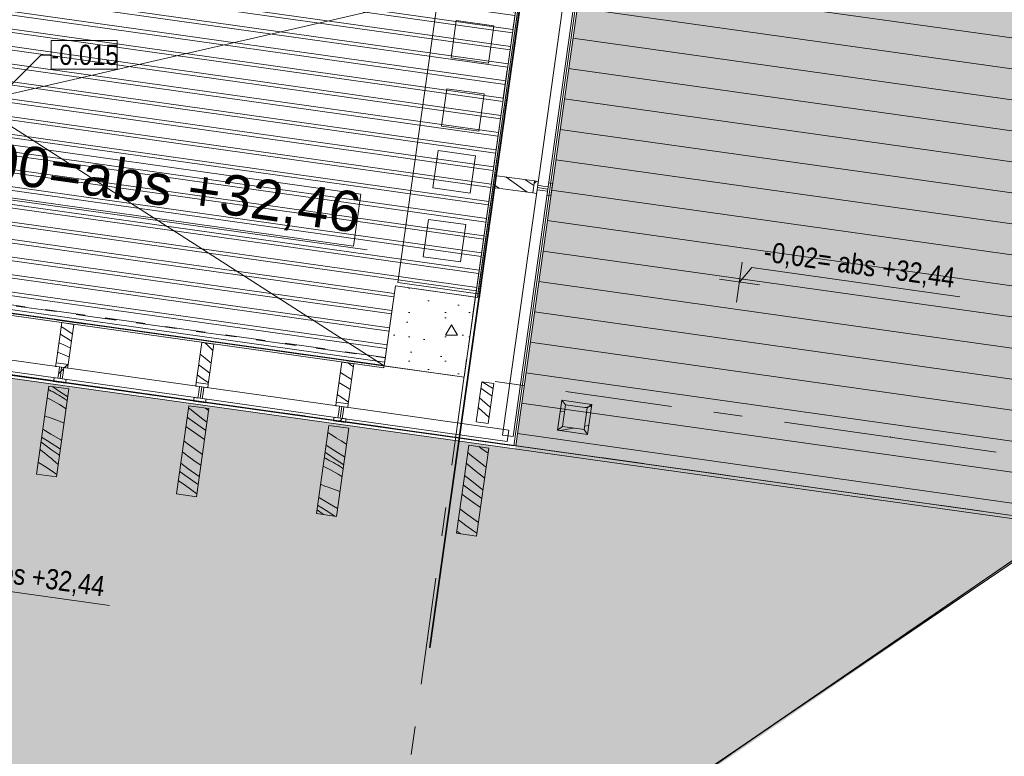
# Model space of a CAD drawing. Header units: millimetres. Extents: x 74467 to 235410, y -65 to 114857.
# Tile 23 of 256: x 92393 to 97268, y 68064 to 71710. Entities that reach past the tile are written whole.
import ezdxf
from ezdxf.enums import TextEntityAlignment as Align

# ---------------------------------------------------------------- set-up
doc = ezdxf.new("R2010")
doc.units = ezdxf.units.MM
doc.header["$MEASUREMENT"] = 0
for name, pattern in [('Katkend', [423.333333, 211.666667, -211.666667]), ('Katkend topelt', [1093.611073, 529.166651, -211.666656, 141.111112, -211.666656]), ('Katkend varjatud', [300, 200, -100]), ('Wipeout_Contour', [1000, 0, -1000])]:
    doc.linetypes.add(name, pattern=pattern)
for name, color, linetype in [('00 2D joon.AR', 7, 'Continuous'), ('00 2D välitrepistik plaanidele.AR', 7, 'Continuous'), ('00 Kunstikonkursi LÜ jaoks asendi 2D', 7, 'Continuous'), ('00 Mõõdud kõrgusmärk.AR', 7, 'Continuous'), ('00 Teljed.AR', 7, 'Continuous'), ('1233 Postid.AR', 7, 'Continuous'), ('1235 Vahelaed.AR', 7, 'Continuous'), ('1245 Klaasfassaadid.AR', 7, 'Continuous'), ('1247 Lamellid.AR', 7, 'Continuous'), ('1253 Terrassipostid.AR', 7, 'Continuous'), ('1253 Välisterrassid.AR', 7, 'Continuous'), ('1326 Seinapinnad.SA', 7, 'Continuous'), ('1331 Sisseehitatud sisustus.SA', 7, 'Continuous'), ('1340 Kaldejooned.AR', 7, 'Continuous'), ('1343 Porirestid siseruumides.SA', 7, 'Continuous'), ('9350 Netopind.AR', 7, 'Continuous'), ('Aken', 7, 'Continuous')]:
    doc.layers.add(name, color=color, linetype=linetype)
doc.styles.add('GENERATED_STYLE_3', font='txt')
doc.styles.add('GENERATED_STYLE_4', font='txt', dxfattribs={"width": 0.84})
doc.dimstyles.new('GENERATED_STYLE__6', dxfattribs={"dimtxt": 0.18, "dimasz": 91.2, "dimexe": 0.18, "dimexo": 0.0625, "dimgap": 0, "dimtad": 0, "dimtih": 1, "dimtoh": 1, "dimdec": 4, "dimzin": 0, "dimdsep": 46, "dimcen": 0.09, "dimadec": 0, "dimazin": 0, "dimtfac": 1, "dimtdec": 4, "dimtmove": 0, "dimatfit": 3, "dimldrblk": 'ARROWHEAD_12', "dimfxl": 0, "dimtolj": 1, "dimtzin": 0, "dimarcsym": 0})
pattern_1 = [(10, (0, 0), (-15.628336, 88.632695), [])]
pattern_2 = [(45, (0, 0), (-176.7767, 176.7767), []), (45, (-35.36, 35.36), (-176.7767, 176.7767), []), (45, (-70.7, 70.7), (-176.7767, 176.7767), [])]

# ---------------------------------------------------------------- blocks, each defined once
blk = doc.blocks.new('Slab_2_1', base_point=(97924.2, 91486.6))
at = {"layer": '1253 Välisterrassid.AR', "linetype": 'Continuous', "lineweight": 13, "true_color": 0xcdcecd}
h = blk.add_hatch(dxfattribs=at)
h.set_pattern_fill('Põrandalaud_0001', color=254, style=0, pattern_type=2)
h.set_pattern_definition([(352, (109408.39, 80356.21), (21.1543, 150.5207), [])])
h.paths.add_polyline_path([(97924.2, 91486.6), (94848.5, 69601.6), (97576.7, 69218.2), (100269, 88374.9), (121846.9, 85342.4), (119898.5, 71478.6), (121636.4, 71234.4), (123968.3, 87826.3)])
at = {"layer": '1253 Välisterrassid.AR', "color": 7, "linetype": 'Continuous', "lineweight": 13, "flags": 128}
blk.add_lwpolyline([(97924.2, 91486.6), (123968.3, 87826.3), (121636.4, 71234.4), (119898.5, 71478.6), (121846.9, 85342.4), (100269, 88374.9), (97576.7, 69218.2), (94848.5, 69601.6)], close=True, dxfattribs=at)
blk = doc.blocks.new('Slab_5_1', base_point=(89651.7, 70634.9))
at = {"color": 254, "linetype": 'Wipeout_Contour', "lineweight": 0, "ltscale": 467945.426764}
blk.add_wipeout([(89651.7, 70634.9), (94593.2, 69940.5), (95019, 72970.7), (90077.6, 73665.2)], dxfattribs=at).dxf.layer = '1235 Vahelaed.AR'
at = {"layer": '1235 Vahelaed.AR', "color": 7, "linetype": 'Continuous', "lineweight": 13, "flags": 128}
blk.add_lwpolyline([(89651.7, 70634.9), (94593.2, 69940.5), (95019, 72970.7), (90077.6, 73665.2)], close=True, dxfattribs=at)
blk = doc.blocks.new('Tuulekoda_RG 101_12_1', base_point=(90006.8, 72421.5))
at = {"layer": '9350 Netopind.AR', "color": 7, "linetype": 'Continuous', "lineweight": 13, "flags": 128}
blk.add_lwpolyline([(89653.3, 70624.7), (94195.7, 69986.3), (94252.7, 70392.2), (94658.7, 70335.2), (94880.8, 71915.1), (89932.4, 72610.6)], close=True, dxfattribs=at)
blk = doc.blocks.new('Slab_250_1', base_point=(89651.7, 70635))
at = {"layer": '1343 Porirestid siseruumides.SA', "linetype": 'Continuous', "lineweight": 13, "true_color": 0xa5a6a4}
h = blk.add_hatch(dxfattribs=at)
h.set_pattern_fill('Double_1_4_0001', color=253, style=0, pattern_type=2)
h.set_pattern_definition([(352, (91821.455, 68942.665), (11.9646, 85.1323), []), (352, (91823.85, 68959.69), (11.9646, 85.1323), [])])
h.paths.add_polyline_path([(89651.7, 70635), (94197.1, 69996.1), (94252.7, 70392.2), (94648.8, 70336.6), (94874, 71938.9), (89932.6, 72633.3)])
at = {"layer": '1343 Porirestid siseruumides.SA', "color": 253, "linetype": 'Continuous', "lineweight": 13, "true_color": 0xa5a6a4, "flags": 128}
blk.add_lwpolyline([(89651.7, 70635), (94197.1, 69996.1), (94252.7, 70392.2), (94648.8, 70336.6), (94874, 71938.9), (89932.6, 72633.3)], close=True, dxfattribs=at)
blk = doc.blocks.new('Slab_294_1', base_point=(94264.8, 70408.8))
at = {"layer": '1331 Sisseehitatud sisustus.SA', "color": 253, "linetype": 'Continuous', "lineweight": 13, "true_color": 0xa5a6a4, "flags": 128}
for points in [[(94264.8, 70408.8), (94661.3, 70353.1), (94877, 71888.4), (94480.6, 71944.1)], [(94739.5, 71679.4), (94713.5, 71494.5), (94528.6, 71520.5), (94554.6, 71705.3)], [(94692.1, 71342.1), (94666.1, 71157.2), (94481.2, 71183.2), (94507.2, 71368.1)], [(94649, 71035.8), (94623, 70850.9), (94438.2, 70876.9), (94464.2, 71061.8)], [(94601.2, 70695.5), (94575.2, 70510.7), (94390.4, 70536.7), (94416.3, 70721.5)]]:
    blk.add_lwpolyline(points, close=True, dxfattribs=at)
blk = doc.blocks.new('Rhombus Window Opening 24')
at = {"layer": 'Aken', "color": 7, "linetype": 'Continuous', "lineweight": 13}
for p, q in [((-3500.5, 3), (3500.5, 3)), ((-3500.5, 0), (3500.5, 0))]:
    blk.add_line(p, q, dxfattribs=at)
at = {"layer": 'Aken', "color": 7, "linetype": 'Continuous', "lineweight": 15}
blk.add_line((-3500.5, 0), (-3500.5, 3), dxfattribs=at)
blk = doc.blocks.new('Wall_536_1', base_point=(94912.5, 72069.2))
at = {"layer": '1326 Seinapinnad.SA', "color": 7, "linetype": 'Continuous', "lineweight": 15}
blk.add_line((94425.4, 68602.9), (94422.4, 68603.3), dxfattribs=at)
at = {"layer": 'Aken', "color": 7, "linetype": 'Continuous', "lineweight": 13, "zscale": 1000, "rotation": 82.00000003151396}
blk.add_blockref('Rhombus Window Opening 24', (94912.6, 72069.4), dxfattribs=at)
blk = doc.blocks.new('Wall_538_1', base_point=(94202.6, 70035.7))
at = {"layer": '1326 Seinapinnad.SA', "color": 7, "linetype": 'Continuous', "lineweight": 15}
blk.add_line((89701.3, 70671.4), (89700.9, 70668.4), dxfattribs=at)
at = {"layer": '1326 Seinapinnad.SA', "color": 7, "linetype": 'Katkend varjatud', "lineweight": 13, "flags": 128}
for points in [[(89700.9, 70668.4), (94202.6, 70035.7)], [(94203.1, 70038.7), (89701.3, 70671.4)], [(94202.6, 70035.7), (94203.1, 70038.7)]]:
    blk.add_lwpolyline(points, dxfattribs=at)
blk = doc.blocks.new('Wall_539_1', base_point=(94890.7, 71913.8))
at = {"layer": '1326 Seinapinnad.SA', "color": 7, "linetype": 'Continuous', "lineweight": 15}
for p, q in [((94887.3, 71911.2), (94890.3, 71910.8)), ((94890.7, 71913.8), (94887.7, 71914.2))]:
    blk.add_line(p, q, dxfattribs=at)
at = {"layer": '1326 Seinapinnad.SA', "color": 7, "linetype": 'Katkend varjatud', "lineweight": 13, "flags": 128}
for points in [[(94887.3, 71911.2), (94665.7, 70334.2)], [(94668.6, 70333.8), (94890.7, 71913.8)], [(94890.7, 71913.8), (94887.7, 71914.2)], [(94665.7, 70334.2), (94668.6, 70333.8)]]:
    blk.add_lwpolyline(points, dxfattribs=at)
blk = doc.blocks.new('Column_58_1', base_point=(94423, 70166.3))
at = {"layer": '1233 Postid.AR', "linetype": 'Continuous', "lineweight": 13, "true_color": 0x8c8d8c}
h = blk.add_hatch(dxfattribs=at)
h.set_pattern_fill('Betoon_0001', color=252, style=0, pattern_type=2)
h.set_pattern_definition([(0, (0, 0), (0, 623.5383), [60, -300]), (0, (180, 311.8), (0, 623.5383), [60, -300]), (60, (0, 0), (-540, 311.769), [60, -300]), (60, (360, 0), (-540, 311.769), [60, -300]), (120, (60, 0), (540, 311.769), [60, -300]), (120, (420, 0), (540, 311.769), [60, -300]), (0, (0, 60), (0, 120), [0, -120, 0, -180]), (45, (60, 60), (-84.85282, 84.85282), [0, -90, 0, -150])])
h.paths.add_polyline_path([(94197.1, 69996.1), (94593.2, 69940.5), (94648.8, 70336.6), (94252.7, 70392.2)])
at = {"layer": '1233 Postid.AR', "color": 7, "linetype": 'Continuous', "lineweight": 15, "flags": 128}
blk.add_lwpolyline([(94197.1, 69996.1), (94593.2, 69940.5), (94648.8, 70336.6), (94252.7, 70392.2)], close=True, dxfattribs=at)
blk = doc.blocks.new('Column_90_1', base_point=(95200.5, 69663.2))
at = {"layer": '1253 Terrassipostid.AR', "linetype": 'Continuous', "lineweight": 13, "true_color": 0x8c8d8c}
h = blk.add_hatch(dxfattribs=at)
h.set_pattern_fill('Puit_0001', color=252, style=0, pattern_type=2)
h.set_pattern_definition(pattern_1)
h.paths.add_polyline_path([(95077.1, 69827), (95056.2, 69678.5), (95079.9, 69696.3), (95095, 69803.3)])
h = blk.add_hatch(dxfattribs=at)
h.set_pattern_fill('Puit_0001', color=252, style=0, pattern_type=2)
h.set_pattern_definition(pattern_1)
h.paths.add_polyline_path([(95225.6, 69806.1), (95077.1, 69827), (95095, 69803.3), (95201.9, 69788.3)])
h = blk.add_hatch(dxfattribs=at)
h.set_pattern_fill('Puit_0001', color=252, style=0, pattern_type=2)
h.set_pattern_definition(pattern_1)
h.paths.add_polyline_path([(95204.7, 69657.6), (95225.6, 69806.1), (95201.9, 69788.3), (95186.9, 69681.3)])
h = blk.add_hatch(dxfattribs=at)
h.set_pattern_fill('Puit_0001', color=252, style=0, pattern_type=2)
h.set_pattern_definition(pattern_1)
h.paths.add_polyline_path([(95056.2, 69678.5), (95204.7, 69657.6), (95186.9, 69681.3), (95079.9, 69696.3)])
at = {"layer": '1253 Terrassipostid.AR', "color": 7, "linetype": 'Continuous', "lineweight": 13, "flags": 128}
for points in [[(95077.1, 69827), (95056.2, 69678.5)], [(95225.6, 69806.1), (95077.1, 69827)], [(95077.1, 69827), (95095, 69803.3)], [(95079.9, 69696.3), (95095, 69803.3)], [(95095, 69803.3), (95201.9, 69788.3)], [(95201.9, 69788.3), (95186.9, 69681.3)], [(95225.6, 69806.1), (95201.9, 69788.3)], [(95204.7, 69657.6), (95225.6, 69806.1)], [(95056.2, 69678.5), (95079.9, 69696.3)], [(95056.2, 69678.5), (95204.7, 69657.6)], [(95186.9, 69681.3), (95079.9, 69696.3)], [(95186.9, 69681.3), (95204.7, 69657.6)]]:
    blk.add_lwpolyline(points, dxfattribs=at)
blk = doc.blocks.new('*X2366')
at = {"layer": '1233 Postid.AR', "color": 7, "linetype": 'Continuous', "lineweight": 13}
for p, q in [((94717.8, 69896.4), (94683.2, 69917.7)), ((94687.8, 69877.5), (94676.4, 69885.7)), ((94721.7, 69853.1), (94687.8, 69877.5)), ((94736.8, 69884.8), (94717.8, 69896.4)), ((94721.5, 69792.5), (94669.7, 69838.2)), ((94731.4, 69846.1), (94721.7, 69853.1)), ((94664.4, 69788.7), (94662.9, 69789.9)), ((94697.6, 69759.3), (94664.4, 69788.7)), ((94716.5, 69740.2), (94697.6, 69759.3)), ((94723.6, 69790.7), (94721.5, 69792.5))]:
    blk.add_line(p, q, dxfattribs=at)
blk = doc.blocks.new('Column_261_1', base_point=(94696.7, 69814.8))
at = {"layer": '1233 Postid.AR', "color": 7, "linetype": 'Continuous', "lineweight": 15, "flags": 128}
blk.add_lwpolyline([(94653.1, 69720), (94712.5, 69711.6), (94740.3, 69909.7), (94680.9, 69918)], close=True, dxfattribs=at)
at = {"layer": '1233 Postid.AR', "color": 7, "lineweight": 15}
blk.add_blockref('*X2366', (0, 0), dxfattribs=at)
blk = doc.blocks.new('Level Dimension_6_1', base_point=(91789.2, 71573.1))
at = {"layer": '00 Mõõdud kõrgusmärk.AR', "color": 5, "linetype": 'Continuous', "lineweight": 13}
for p, q in [((91803.1, 71672.1), (91775.3, 71474.1)), ((91888.2, 71559.2), (91690.2, 71587)), ((91789.2, 71573.1), (91727.3, 70905.2)), ((91727.3, 70905.2), (94113.4, 70569.9))]:
    blk.add_line(p, q, dxfattribs=at)
at = {"layer": '00 Mõõdud kõrgusmärk.AR', "color": 5, "linetype": 'Continuous', "lineweight": 13, "flags": 128}
blk.add_lwpolyline([(91798, 70905.4), (94045.5, 70589.5), (94081.7, 70847), (91834.2, 71162.9)], close=True, dxfattribs=at)
at = {"layer": '00 Mõõdud kõrgusmärk.AR', "color": 5, "lineweight": 13, "insert": (91831.9, 70930.9), "char_height": 200, "attachment_point": 7, "rotation": 352, "style": 'GENERATED_STYLE_3'}
blk.add_mtext('\\A1;{\\pql;\\fArial|b0|i0|c0|p34;±0,00=abs +32,46}', dxfattribs=at)
blk = doc.blocks.new('Level Dimension_10_1', base_point=(91747.2, 68883.9))
at = {"layer": '00 Mõõdud kõrgusmärk.AR', "color": 5, "linetype": 'Continuous', "lineweight": 13}
for p, q in [((91733.2, 68784.8), (91761.1, 68982.9)), ((91747.2, 68883.9), (91807.8, 68956.1)), ((91807.8, 68956.1), (92837.6, 68811.4)), ((91648.1, 68897.8), (91846.2, 68870))]:
    blk.add_line(p, q, dxfattribs=at)
at = {"layer": '00 Mõõdud kõrgusmärk.AR', "color": 5, "lineweight": 13, "insert": (91860.1, 68969), "char_height": 100, "attachment_point": 7, "rotation": 352, "style": 'GENERATED_STYLE_4'}
blk.add_mtext('\\A1;{\\pql;\\fArial|b0|i0|c0|p34;-0,02= abs +32,44}', dxfattribs=at)
blk = doc.blocks.new('Level Dimension_11_1', base_point=(95956.4, 70411))
at = {"layer": '00 Mõõdud kõrgusmärk.AR', "color": 5, "linetype": 'Continuous', "lineweight": 13}
for p, q in [((95942.5, 70312), (95970.4, 70510)), ((95956.4, 70411), (96017.1, 70483.3)), ((96017.1, 70483.3), (97046.9, 70338.6)), ((95857.4, 70424.9), (96055.5, 70397.1))]:
    blk.add_line(p, q, dxfattribs=at)
at = {"layer": '00 Mõõdud kõrgusmärk.AR', "color": 5, "lineweight": 13, "insert": (96069.4, 70496.1), "char_height": 100, "attachment_point": 7, "rotation": 352, "style": 'GENERATED_STYLE_4'}
blk.add_mtext('\\A1;{\\pql;\\fArial|b0|i0|c0|p34;-0,02= abs +32,44}', dxfattribs=at)
blk = doc.blocks.new('ARROWHEAD_12')
at = {"color": 0, "linetype": 'Continuous', "lineweight": 0}
blk.add_line((0, 0), (-1, 0), dxfattribs=at)
at = {"color": 0, "linetype": 'Continuous', "lineweight": 0, "const_width": 0.25, "flags": 128}
for points in [[(-0.125, 0, 0.414214), (0, -0.125)], [(0.125, 0, 0.414214), (0, 0.125)]]:
    blk.add_lwpolyline(points, format="xyb", dxfattribs=at)
at = {"color": 0, "linetype": 'Continuous', "lineweight": 0}
blk.add_circle((0, 0), 0.25, dxfattribs=at)
blk = doc.blocks.new('*X3196')
at = {"layer": '1245 Klaasfassaadid.AR', "color": 7, "linetype": 'Continuous', "lineweight": 13}
for p, q in [((94829.3, 70909.8), (94798.9, 70931.5)), ((94756.6, 70881.9), (94737.4, 70895.1)), ((94766.4, 70875.4), (94756.6, 70881.9)), ((94893.5, 70864.3), (94829.3, 70909.8)), ((94928.3, 70894.9), (94893, 70918.3)), ((94938.4, 70888.3), (94928.3, 70894.9)), ((94905.2, 70855.9), (94893.5, 70864.3))]:
    blk.add_line(p, q, dxfattribs=at)
blk = doc.blocks.new('Curtain Wall_13_1')
at = {"layer": '1245 Klaasfassaadid.AR', "linetype": 'Continuous', "lineweight": 0, "true_color": 0x000000}
h = blk.add_hatch(dxfattribs=at)
h.set_pattern_fill('Alumiinium_0001', color=178, style=0, pattern_type=2)
h.set_pattern_definition(pattern_2)
h.paths.add_polyline_path([(94951.7, 70849.4), (94954.3, 70868.2), (94980.6, 70864.5), (94983.6, 70886.3), (94957.4, 70890), (94960, 70908.8), (94941.7, 70911.4), (94933.3, 70852)])
h = blk.add_hatch(dxfattribs=at)
h.set_pattern_fill('Alumiinium_0001', color=178, style=0, pattern_type=2)
h.set_pattern_definition(pattern_2)
h.paths.add_polyline_path([(95014.3, 70859.8), (95017.4, 70881.6), (95009.9, 70882.6), (94983.6, 70886.3), (94980.6, 70864.5), (95006.8, 70860.9)])
h = blk.add_hatch(dxfattribs=at)
h.set_pattern_fill('Alumiinium_0001', color=178, style=0, pattern_type=2)
h.set_pattern_definition(pattern_2)
h.paths.add_polyline_path([(95022.5, 70839.5), (95030.8, 70898.9), (95012.5, 70901.5), (95009.9, 70882.6), (95017.4, 70881.6), (95014.3, 70859.8), (95006.8, 70860.9), (95004.2, 70842)])
at = {"layer": '1245 Klaasfassaadid.AR', "color": 7, "linetype": 'Continuous', "lineweight": 13}
for p, q in [((94743.6, 70939.2), (94735.3, 70879.8)), ((94941.7, 70911.4), (94933.3, 70852)), ((94960, 70908.8), (94957.4, 70890)), ((95012.5, 70901.5), (95009.9, 70882.6)), ((95012.5, 70901.5), (95030.8, 70898.9)), ((95030.8, 70898.9), (95022.5, 70839.5)), ((94954.3, 70868.2), (94951.7, 70849.4)), ((95006.8, 70860.9), (95004.2, 70842)), ((95004.2, 70842), (95022.5, 70839.5))]:
    blk.add_line(p, q, dxfattribs=at)
at = {"layer": '1245 Klaasfassaadid.AR', "color": 7, "linetype": 'Continuous', "lineweight": 13, "flags": 128}
for points in [[(95161.4, 71961), (95108.9, 71968.4), (94955.8, 70879.1), (95008.3, 70871.7)], [(95008.3, 70871.7), (94955.8, 70879.1), (94783.7, 69654.2), (94836.2, 69646.8)]]:
    blk.add_lwpolyline(points, close=True, dxfattribs=at)
for points in [[(94743.6, 70939.2), (94941.7, 70911.4), (94960, 70908.8)], [(94957.4, 70890), (94983.6, 70886.3), (95009.9, 70882.6)], [(94735.3, 70879.8), (94933.3, 70852), (94951.7, 70849.4)], [(94954.3, 70868.2), (94980.6, 70864.5), (95006.8, 70860.9)]]:
    blk.add_lwpolyline(points, dxfattribs=at)
at = {"layer": '1245 Klaasfassaadid.AR', "linetype": 'Continuous', "lineweight": 0}
blk.add_blockref('*X3196', (0, 0), dxfattribs=at)
blk = doc.blocks.new('*X3433')
at = {"layer": '1245 Klaasfassaadid.AR', "color": 7, "linetype": 'Continuous', "lineweight": 13}
for p, q in [((94031.4, 70002.2), (94018.8, 70011.1)), ((94036.1, 69928.8), (93980.4, 69963.6)), ((94045.1, 69992.4), (94031.4, 70002.2)), ((93981.3, 69908.6), (93973.4, 69913.4)), ((94022.8, 69883.9), (93981.3, 69908.6)), ((94029.2, 69879.6), (94022.8, 69883.9)), ((93960.1, 69817.4), (93959.9, 69817.5)), ((93973.2, 69849.6), (93965.1, 69854.8)), ((93982.6, 69843.6), (93973.2, 69849.6)), ((94020.5, 69817.7), (93982.6, 69843.6))]:
    blk.add_line(p, q, dxfattribs=at)
blk = doc.blocks.new('*X3435')
at = {"layer": '1245 Klaasfassaadid.AR', "color": 7, "linetype": 'Continuous', "lineweight": 13}
for p, q in [((93318.2, 70104.1), (93310.9, 70110.6)), ((93349.4, 70072.6), (93318.2, 70104.1)), ((93294.9, 70048.3), (93286.4, 70055)), ((93349.5, 70072.6), (93349.4, 70072.6)), ((93311, 70034.2), (93294.9, 70048.3)), ((93340.6, 70009.9), (93311, 70034.2)), ((93285.7, 69996.9), (93278.8, 70001)), ((93333.7, 69960.5), (93285.7, 69996.9)), ((93301.9, 69931.1), (93272, 69952.5)), ((93327, 69913.2), (93301.9, 69931.1))]:
    blk.add_line(p, q, dxfattribs=at)
blk = doc.blocks.new('*X3436')
at = {"layer": '1245 Klaasfassaadid.AR', "color": 7, "linetype": 'Continuous', "lineweight": 13}
for p, q in [((92594.2, 70153.6), (92593.4, 70154.1)), ((92602.1, 70148.6), (92594.2, 70153.6)), ((92603.2, 70188.5), (92598.7, 70191.4)), ((92650.4, 70156.3), (92603.2, 70188.5)), ((92654, 70153.9), (92650.4, 70156.3)), ((92587.4, 70110.8), (92589, 70110.1)), ((92589, 70110.1), (92611.4, 70100.1)), ((92610, 70143.6), (92602.1, 70148.6)), ((92617.9, 70138.6), (92610, 70143.6)), ((92625.8, 70133.6), (92617.9, 70138.6)), ((92633.7, 70128.6), (92625.8, 70133.6)), ((92641.7, 70123.7), (92633.7, 70128.6)), ((92649.1, 70118.7), (92641.7, 70123.7)), ((92580.8, 70063.8), (92593.1, 70059.4)), ((92593.1, 70059.4), (92636.6, 70041.7)), ((92611.4, 70100.1), (92633.7, 70089.7)), ((92633.7, 70089.7), (92644.3, 70084.5)), ((92636.6, 70041.7), (92638.1, 70041))]:
    blk.add_line(p, q, dxfattribs=at)
blk = doc.blocks.new('Curtain Wall_20_1')
at = {"layer": '1245 Klaasfassaadid.AR', "linetype": 'Continuous', "lineweight": 0, "true_color": 0x000000}
h = blk.add_hatch(dxfattribs=at)
h.set_pattern_fill('Alumiinium_0001', color=178, style=0, pattern_type=2)
h.set_pattern_definition(pattern_2)
h.paths.add_polyline_path([(92570.9, 69994), (92589.7, 69991.3), (92585.8, 69963.1), (92607.6, 69960), (92611.5, 69988.2), (92630.3, 69985.6), (92632.9, 70003.9), (92573.5, 70012.3)])
h = blk.add_hatch(dxfattribs=at)
h.set_pattern_fill('Alumiinium_0001', color=178, style=0, pattern_type=2)
h.set_pattern_definition(pattern_2)
h.paths.add_polyline_path([(92580.8, 69927.3), (92602.5, 69924.3), (92603.6, 69931.8), (92607.6, 69960), (92585.8, 69963.1), (92581.8, 69934.9)])
h = blk.add_hatch(dxfattribs=at)
h.set_pattern_fill('Alumiinium_0001', color=178, style=0, pattern_type=2)
h.set_pattern_definition(pattern_2)
h.paths.add_polyline_path([(92560.4, 69919.2), (92619.8, 69910.8), (92622.4, 69929.2), (92603.6, 69931.8), (92602.5, 69924.3), (92580.8, 69927.3), (92581.8, 69934.9), (92563, 69937.5)])
h = blk.add_hatch(dxfattribs=at)
h.set_pattern_fill('Alumiinium_0001', color=178, style=0, pattern_type=2)
h.set_pattern_definition(pattern_2)
h.paths.add_polyline_path([(93264.1, 69896.5), (93282.9, 69893.9), (93279, 69865.7), (93300.8, 69862.6), (93304.7, 69890.8), (93323.5, 69888.2), (93326.1, 69906.5), (93266.7, 69914.8)])
h = blk.add_hatch(dxfattribs=at)
h.set_pattern_fill('Alumiinium_0001', color=178, style=0, pattern_type=2)
h.set_pattern_definition(pattern_2)
h.paths.add_polyline_path([(93273.9, 69829.9), (93295.7, 69826.9), (93296.8, 69834.4), (93300.8, 69862.6), (93279, 69865.7), (93275, 69837.4)])
h = blk.add_hatch(dxfattribs=at)
h.set_pattern_fill('Alumiinium_0001', color=178, style=0, pattern_type=2)
h.set_pattern_definition(pattern_2)
h.paths.add_polyline_path([(93253.6, 69821.8), (93313, 69813.4), (93315.6, 69831.8), (93296.8, 69834.4), (93295.7, 69826.9), (93273.9, 69829.9), (93275, 69837.4), (93256.2, 69840)])
h = blk.add_hatch(dxfattribs=at)
h.set_pattern_fill('Alumiinium_0001', color=178, style=0, pattern_type=2)
h.set_pattern_definition(pattern_2)
h.paths.add_polyline_path([(93957.3, 69799.1), (93976.1, 69796.4), (93972.2, 69768.2), (93993.9, 69765.2), (93997.9, 69793.4), (94016.7, 69790.7), (94019.3, 69809.1), (93959.9, 69817.4)])
h = blk.add_hatch(dxfattribs=at)
h.set_pattern_fill('Alumiinium_0001', color=178, style=0, pattern_type=2)
h.set_pattern_definition(pattern_2)
h.paths.add_polyline_path([(93967.1, 69732.5), (93988.9, 69729.4), (93990, 69736.9), (93993.9, 69765.2), (93972.2, 69768.2), (93968.2, 69740)])
h = blk.add_hatch(dxfattribs=at)
h.set_pattern_fill('Alumiinium_0001', color=178, style=0, pattern_type=2)
h.set_pattern_definition(pattern_2)
h.paths.add_polyline_path([(93946.8, 69724.3), (94006.2, 69716), (94008.8, 69734.3), (93990, 69736.9), (93988.9, 69729.4), (93967.1, 69732.5), (93968.2, 69740), (93949.4, 69742.6)])
at = {"layer": '1245 Klaasfassaadid.AR', "color": 7, "linetype": 'Continuous', "lineweight": 13}
for p, q in [((92601.3, 70210.3), (92660.8, 70202)), ((93294.5, 70112.9), (93353.9, 70104.5)), ((92573.5, 70012.3), (92632.9, 70003.9)), ((93987.7, 70015.5), (94047.1, 70007.1)), ((92570.9, 69994), (92589.7, 69991.3)), ((92611.5, 69988.2), (92630.3, 69985.6)), ((92563, 69937.5), (92560.4, 69919.2)), ((92560.4, 69919.2), (92619.8, 69910.8)), ((92563, 69937.5), (92581.8, 69934.9)), ((92603.6, 69931.8), (92622.4, 69929.2)), ((92622.4, 69929.2), (92619.8, 69910.8)), ((93266.7, 69914.8), (93326.1, 69906.5)), ((93264.1, 69896.5), (93282.9, 69893.9)), ((93304.7, 69890.8), (93323.5, 69888.2)), ((93256.2, 69840), (93253.6, 69821.8)), ((93253.6, 69821.8), (93313, 69813.4)), ((93256.2, 69840), (93275, 69837.4)), ((93296.8, 69834.4), (93315.6, 69831.8)), ((93315.6, 69831.8), (93313, 69813.4)), ((93959.9, 69817.4), (94019.3, 69809.1)), ((93957.3, 69799.1), (93976.1, 69796.4)), ((93997.9, 69793.4), (94016.7, 69790.7)), ((93949.4, 69742.6), (93946.8, 69724.3)), ((93946.8, 69724.3), (94006.2, 69716)), ((93949.4, 69742.6), (93968.2, 69740)), ((93990, 69736.9), (94008.8, 69734.3)), ((94008.8, 69734.3), (94006.2, 69716))]:
    blk.add_line(p, q, dxfattribs=at)
at = {"layer": '1245 Klaasfassaadid.AR', "color": 7, "linetype": 'Continuous', "lineweight": 13, "flags": 128}
for points in [[(92601.3, 70210.3), (92573.5, 70012.3), (92570.9, 69994)], [(92660.8, 70202), (92632.9, 70003.9), (92630.3, 69985.6)], [(93294.5, 70112.9), (93266.7, 69914.8), (93264.1, 69896.5)], [(93353.9, 70104.5), (93326.1, 69906.5), (93323.5, 69888.2)], [(93987.7, 70015.5), (93959.9, 69817.4), (93957.3, 69799.1)], [(94047.1, 70007.1), (94019.3, 69809.1), (94016.7, 69790.7)], [(92589.7, 69991.3), (92585.8, 69963.1), (92581.8, 69934.9)], [(92611.5, 69988.2), (92607.6, 69960), (92603.6, 69931.8)], [(93282.9, 69893.9), (93279, 69865.7), (93275, 69837.4)], [(93304.7, 69890.8), (93300.8, 69862.6), (93296.8, 69834.4)], [(93976.1, 69796.4), (93972.2, 69768.2), (93968.2, 69740)], [(93997.9, 69793.4), (93993.9, 69765.2), (93990, 69736.9)]]:
    blk.add_lwpolyline(points, dxfattribs=at)
for points in [[(92592.7, 69933.3), (92600.6, 69989.8), (91907.5, 70087.2), (91899.5, 70030.8)], [(93285.9, 69835.9), (93293.8, 69892.3), (92600.6, 69989.8), (92592.7, 69933.3)], [(93979.1, 69738.5), (93987, 69794.9), (93293.8, 69892.3), (93285.9, 69835.9)], [(94806, 69622.3), (94813.9, 69678.7), (93987, 69794.9), (93979.1, 69738.5)]]:
    blk.add_lwpolyline(points, close=True, dxfattribs=at)
at = {"layer": '1245 Klaasfassaadid.AR', "linetype": 'Continuous', "lineweight": 0}
for name in ['*X3436', '*X3435', '*X3433']:
    blk.add_blockref(name, (0, 0), dxfattribs=at)
blk = doc.blocks.new('*X3606')
at = {"layer": '1247 Lamellid.AR', "color": 7, "linetype": 'Continuous', "lineweight": 13}
for p, q in [((92534.7, 69879.7), (92548.4, 69872.1)), ((92558, 69867.4), (92548.4, 69872.1)), ((92585.3, 69873.6), (92555, 69893.7)), ((92567.6, 69862.4), (92558, 69867.4)), ((92577, 69857.2), (92567.6, 69862.4)), ((92586.3, 69851.8), (92577, 69857.2)), ((92630.6, 69844), (92585.3, 69873.6)), ((92636, 69881.9), (92635.1, 69882.4)), ((92528.9, 69838.3), (92548.8, 69828)), ((92548.8, 69828), (92589.6, 69804.7)), ((92595.5, 69846.1), (92586.3, 69851.8)), ((92604.5, 69840.3), (92595.5, 69846.1)), ((92613.4, 69834.2), (92604.5, 69840.3)), ((92622.2, 69828), (92613.4, 69834.2)), ((92627.8, 69823.8), (92622.2, 69828)), ((92589.6, 69804.7), (92622.2, 69784)), ((92520.5, 69747.8), (92516.4, 69749.5)), ((92527.9, 69745.1), (92520.5, 69747.8)), ((92535.4, 69742.6), (92527.9, 69745.1)), ((92577.3, 69728), (92535.4, 69742.6)), ((92612.3, 69713.2), (92577.3, 69728)), ((92547.2, 69658.8), (92507, 69682.9)), ((92517.2, 69606.2), (92498.2, 69620.1)), ((92530.2, 69625.4), (92501.5, 69643.7)), ((92589.3, 69588.2), (92530.2, 69625.4)), ((92596.5, 69630), (92547.2, 69658.8)), ((92600.3, 69627.9), (92596.5, 69630)), ((92492.8, 69582), (92495.5, 69580.2)), ((92506.5, 69572), (92495.5, 69580.2)), ((92517.5, 69563.7), (92506.5, 69572)), ((92551, 69581.7), (92517.2, 69606.2)), ((92584.8, 69557.1), (92551, 69581.7)), ((92594.3, 69585.1), (92589.3, 69588.2)), ((92485.3, 69518.4), (92484, 69519.1)), ((92523.6, 69496), (92485.3, 69518.4)), ((92528.3, 69555.2), (92517.5, 69563.7)), ((92539, 69546.6), (92528.3, 69555.2)), ((92549.6, 69537.9), (92539, 69546.6)), ((92560.1, 69529), (92549.6, 69537.9)), ((92570.5, 69520), (92560.1, 69529)), ((92580.8, 69510.9), (92570.5, 69520)), ((92589.8, 69553.5), (92584.8, 69557.1)), ((92560.3, 69471.1), (92523.6, 69496)), ((92576.5, 69458.5), (92560.3, 69471.1)), ((92583.5, 69508.4), (92580.8, 69510.9))]:
    blk.add_line(p, q, dxfattribs=at)
blk = doc.blocks.new('Column_291_1', base_point=(92525.3, 69453.5))
at = {"layer": '1247 Lamellid.AR', "color": 7, "linetype": 'Continuous', "lineweight": 13, "flags": 128}
blk.add_lwpolyline([(92475.8, 69460.5), (92574.8, 69446.6), (92636, 69882.3), (92537, 69896.2)], close=True, dxfattribs=at)
at = {"layer": '1247 Lamellid.AR', "color": 7, "lineweight": 15}
blk.add_blockref('*X3606', (0, 0), dxfattribs=at)
blk = doc.blocks.new('*X3608')
at = {"layer": '1247 Lamellid.AR', "color": 7, "linetype": 'Continuous', "lineweight": 13}
for p, q in [((93241.4, 69778.8), (93228.8, 69788.8)), ((93293.7, 69738.3), (93241.4, 69778.8)), ((93327.9, 69775.6), (93313.1, 69787.1)), ((93235.4, 69732.9), (93222.3, 69742.6)), ((93297.2, 69688.1), (93235.4, 69732.9)), ((93319.9, 69718.6), (93293.7, 69738.3)), ((93257.6, 69667.3), (93215.9, 69697.1)), ((93307.7, 69631.7), (93257.6, 69667.3)), ((93313.9, 69676.2), (93297.2, 69688.1)), ((93221.2, 69613.1), (93205.8, 69624.9)), ((93297.3, 69557.8), (93221.2, 69613.1)), ((93223.1, 69552.1), (93198.1, 69570.7)), ((93262.2, 69523.8), (93223.1, 69552.1)), ((93289.8, 69504.5), (93262.2, 69523.8)), ((93187, 69471.6), (93184.5, 69473.3)), ((93249.7, 69428.1), (93187, 69471.6)), ((93227.5, 69487.2), (93190.2, 69514.4)), ((93281.4, 69448.9), (93227.5, 69487.2)), ((93213.4, 69403.7), (93178.2, 69428.7)), ((93276.5, 69409.9), (93249.7, 69428.1)), ((93282, 69448.6), (93281.4, 69448.9)), ((93270, 69363.4), (93213.4, 69403.7))]:
    blk.add_line(p, q, dxfattribs=at)
blk = doc.blocks.new('Column_292_1', base_point=(93218.5, 69356.1))
at = {"layer": '1247 Lamellid.AR', "color": 7, "linetype": 'Continuous', "lineweight": 13, "flags": 128}
blk.add_lwpolyline([(93169, 69363.1), (93268, 69349.1), (93329.2, 69784.9), (93230.2, 69798.8)], close=True, dxfattribs=at)
at = {"layer": '1247 Lamellid.AR', "color": 7, "lineweight": 15}
blk.add_blockref('*X3608', (0, 0), dxfattribs=at)
blk = doc.blocks.new('*X3610')
at = {"layer": '1247 Lamellid.AR', "color": 7, "linetype": 'Continuous', "lineweight": 13}
for p, q in [((93939.5, 69653.1), (93918.5, 69666.5)), ((93962.1, 69638.9), (93939.5, 69653.1)), ((93984.7, 69624.8), (93962.1, 69638.9)), ((94007.4, 69610.9), (93984.7, 69624.8)), ((93906.5, 69567.3), (93904.7, 69568.5)), ((93964.7, 69528.7), (93906.5, 69567.3)), ((93952.9, 69576.2), (93909.7, 69604.2)), ((94001.2, 69545.7), (93952.9, 69576.2)), ((94011.3, 69608.6), (94007.4, 69610.9)), ((93901, 69541.9), (93906.2, 69539.1)), ((93906.2, 69539.1), (93927.8, 69527.3)), ((93937.4, 69522.5), (93927.8, 69527.3)), ((93947, 69517.6), (93937.4, 69522.5)), ((93956.4, 69512.4), (93947, 69517.6)), ((93997.1, 69507.5), (93964.7, 69528.7)), ((94002.4, 69545), (94001.2, 69545.7)), ((93895.1, 69500.2), (93928.1, 69483.2)), ((93928.1, 69483.2), (93968.9, 69459.8)), ((93965.7, 69506.9), (93956.4, 69512.4)), ((93974.8, 69501.3), (93965.7, 69506.9)), ((93983.9, 69495.5), (93974.8, 69501.3)), ((93992.8, 69489.4), (93983.9, 69495.5)), ((93994.4, 69488.2), (93992.8, 69489.4)), ((93968.9, 69459.8), (93988.7, 69447.3)), ((93885.3, 69409.3), (93882.5, 69410.7)), ((93892.5, 69406), (93885.3, 69409.3)), ((93899.8, 69403), (93892.5, 69406)), ((93907.2, 69400.3), (93899.8, 69403)), ((93914.7, 69397.8), (93907.2, 69400.3)), ((93956.6, 69383.2), (93914.7, 69397.8)), ((93978.4, 69374), (93956.6, 69383.2)), ((93877.5, 69343.3), (93873.4, 69345.9)), ((93926.5, 69314), (93877.5, 69343.3)), ((93896.6, 69261.4), (93864.8, 69284.6)), ((93909.5, 69280.5), (93868, 69307.1)), ((93953.7, 69252.8), (93909.5, 69280.5)), ((93966.6, 69290.6), (93926.5, 69314)), ((93897.6, 69260.7), (93896.6, 69261.4))]:
    blk.add_line(p, q, dxfattribs=at)
blk = doc.blocks.new('Column_293_1', base_point=(93911.7, 69258.7))
at = {"layer": '1247 Lamellid.AR', "color": 7, "linetype": 'Continuous', "lineweight": 13, "flags": 128}
blk.add_lwpolyline([(93862.1, 69265.6), (93961.2, 69251.7), (94022.4, 69687.4), (93923.4, 69701.4)], close=True, dxfattribs=at)
at = {"layer": '1247 Lamellid.AR', "color": 7, "lineweight": 15}
blk.add_blockref('*X3610', (0, 0), dxfattribs=at)
blk = doc.blocks.new('*X3612')
at = {"layer": '1247 Lamellid.AR', "color": 7, "linetype": 'Continuous', "lineweight": 13}
for p, q in [((94622.3, 69558.5), (94611.5, 69567.6)), ((94681.2, 69586.3), (94666.3, 69596.9)), ((94712, 69564.4), (94681.2, 69586.3)), ((94697, 69498.7), (94622.3, 69558.5)), ((94622.5, 69498.8), (94604, 69514.4)), ((94644.9, 69480.3), (94622.5, 69498.8)), ((94667.5, 69462.1), (94644.9, 69480.3)), ((94702.2, 69494.7), (94697, 69498.7)), ((94620.8, 69433.9), (94595.5, 69454)), ((94673.1, 69393.5), (94620.8, 69433.9)), ((94690.2, 69444), (94667.5, 69462.1)), ((94694.6, 69440.6), (94690.2, 69444)), ((94614.8, 69388.1), (94588.9, 69407.2)), ((94676.5, 69343.3), (94614.8, 69388.1)), ((94686.5, 69383.4), (94673.1, 69393.5)), ((94637, 69322.5), (94582.5, 69361.3)), ((94674.3, 69295.9), (94637, 69322.5)), ((94680.5, 69340.5), (94676.5, 69343.3)), ((94600.6, 69268.3), (94572.4, 69289.8)), ((94602.4, 69207.2), (94564.8, 69235.4)), ((94663.9, 69222.2), (94600.6, 69268.3)), ((94575.3, 69165.4), (94556.8, 69178.9)), ((94641.6, 69179), (94602.4, 69207.2)), ((94656.4, 69168.6), (94641.6, 69179))]:
    blk.add_line(p, q, dxfattribs=at)
blk = doc.blocks.new('Column_294_1', base_point=(94604.8, 69161.3))
at = {"layer": '1247 Lamellid.AR', "color": 7, "linetype": 'Continuous', "lineweight": 13, "flags": 128}
blk.add_lwpolyline([(94555.3, 69168.2), (94654.4, 69154.3), (94715.6, 69590), (94616.6, 69603.9)], close=True, dxfattribs=at)
at = {"layer": '1247 Lamellid.AR', "color": 7, "lineweight": 15}
blk.add_blockref('*X3612', (0, 0), dxfattribs=at)
blk = doc.blocks.new('Standard grid marker_4')
at = {"layer": '00 Teljed.AR', "color": 252, "linetype": 'Katkend topelt', "lineweight": 13, "true_color": 0x8c8d8c}
blk.add_line((8109.2, 0), (49760, 0), dxfattribs=at)
at = {"layer": '00 Teljed.AR', "color": 252, "lineweight": 13, "true_color": 0x8c8d8c, "style": 'GENERATED_STYLE_3'}
for tag, p in [('AC_MarkerText_1_0', (-55.7, -25.4)), ('AC_MarkerText_1_1', (58213.5, -25.4))]:
    blk.add_attdef(tag, text='', height=200, rotation=278, dxfattribs=at).set_placement(p, align=Align.TOP_CENTER)
blk = doc.blocks.new('Standard grid marker_17')
at = {"layer": '00 Teljed.AR', "color": 252, "linetype": 'Katkend topelt', "lineweight": 13, "true_color": 0x8c8d8c}
for q in [(19930.5, 0), (0, 0)]:
    blk.add_line((2575.2, 0), q, dxfattribs=at)
blk.add_point((2575.2, 0), dxfattribs=at)
blk.add_point((2575.2, 0), dxfattribs=at)
at = {"layer": '00 Teljed.AR', "color": 252, "lineweight": 13, "true_color": 0x8c8d8c, "style": 'GENERATED_STYLE_3'}
for tag, p in [('AC_MarkerText_1_0', (-179.7, -190)), ('AC_MarkerText_1_1', (22726, -190))]:
    blk.add_attdef(tag, text='', height=200, rotation=188, dxfattribs=at).set_placement(p, align=Align.TOP_CENTER)

msp = doc.modelspace()

# ---------------------------------------------------------------- linework, layer by layer
at = {"layer": '00 2D välitrepistik plaanidele.AR', "color": 7, "linetype": 'Continuous', "lineweight": 13, "flags": 128}
for points in [[(93432.2, 66370.6), (97576.7, 69218.2), (91179.4, 70116.5), (90895.1, 68093.3), (92391.2, 67883)], [(94432.1, 64918), (100153.5, 68856.1), (97576.7, 69218.2), (93429.4, 66374.8)]]:
    msp.add_lwpolyline(points, close=True, dxfattribs=at)

# ---------------------------------------------------------------- block references
at = {"layer": '00 Mõõdud kõrgusmärk.AR', "color": 5, "lineweight": 13}
for name, p in [('Level Dimension_11_1', (95956.4, 70411)), ('Level Dimension_10_1', (91747.2, 68883.9))]:
    msp.add_blockref(name, p, dxfattribs=at)
at = {"layer": '1253 Terrassipostid.AR', "color": 7, "lineweight": 15}
msp.add_blockref('Column_90_1', (95200.5, 69663.2), dxfattribs=at)
at = {"layer": '1253 Välisterrassid.AR', "color": 7, "linetype": 'Continuous', "lineweight": 13}
msp.add_blockref('Slab_2_1', (97924.2, 91486.6), dxfattribs=at)

# ---------------------------------------------------------------- next in the draw order: block references
at = {"layer": '1235 Vahelaed.AR', "color": 7, "linetype": 'Continuous', "lineweight": 13}
msp.add_blockref('Slab_5_1', (89651.7, 70634.9), dxfattribs=at)

# ---------------------------------------------------------------- next in the draw order: hatches: boundary and pattern name
at = {"layer": '00 Kunstikonkursi LÜ jaoks asendi 2D', "linetype": 'Continuous', "lineweight": 0, "true_color": 0x161513}
msp.add_hatch(color=168, dxfattribs=at).paths.add_polyline_path([(78643.2, 56207.4), (97573.7, 69203.1), (100257, 88361.1), (121836.4, 85338.7), (119894.5, 71474), (121631.9, 71230), (123957.8, 87832), (97910.8, 91471.6), (94845.4, 69585.2), (80740.1, 71575.3)])

# ---------------------------------------------------------------- next in the draw order: linework, layer by layer
at = {"layer": '00 2D joon.AR', "color": 7, "linetype": 'Katkend', "lineweight": 13}
msp.add_lwpolyline([(80786.7, 71577.9), (78643.2, 56207.4), (97576.7, 69218.2)], close=True, dxfattribs=at)
at = {"layer": '00 Kunstikonkursi LÜ jaoks asendi 2D', "color": 7, "linetype": 'Continuous', "lineweight": 13, "flags": 128}
msp.add_lwpolyline([(85212.3, 103505.9), (80740.1, 71575.3), (94839, 69600.8), (97910.8, 91471.6), (123957.8, 87832), (121631.9, 71230), (139853.7, 71250.7), (139838.5, 103531.6)], close=True, dxfattribs=at)
at = {"layer": '00 Kunstikonkursi LÜ jaoks asendi 2D', "color": 7, "linetype": 'Continuous', "lineweight": 15, "flags": 128}
for points in [[(80792.5, 71553.5), (80509.3, 69531.4), (92385, 67868.1), (93409.6, 66380.9), (97573.7, 69203.1)], [(93409.6, 66380.9), (94427.5, 64903.6), (100145.4, 68843.1), (108182.7, 68243.3), (111733.7, 68053.8), (111737.1, 68167.3), (97704, 70132.8), (97573.7, 69203.1)]]:
    msp.add_lwpolyline(points, close=True, dxfattribs=at)
at = {"layer": '1340 Kaldejooned.AR', "color": 7, "linetype": 'Continuous', "lineweight": 13}
for p, q in [((92314.5, 71334.8), (94882.2, 71925.2)), ((92297.8, 71216), (94197.1, 69996.1))]:
    msp.add_line(p, q, dxfattribs=at)
at = {"layer": '1340 Kaldejooned.AR', "color": 7, "linetype": 'Continuous', "lineweight": 13, "flags": 128}
msp.add_lwpolyline([(92549.4, 71606.3), (92876, 71606.3), (92876, 71464.5), (92549.4, 71464.5)], close=True, dxfattribs=at)
at = {"layer": '9350 Netopind.AR', "color": 161, "linetype": 'Continuous', "lineweight": 0, "true_color": 0x8f92da, "flags": 128}
msp.add_lwpolyline([(89653.3, 70624.7), (94195.7, 69986.3), (94252.7, 70392.2), (94658.7, 70335.2), (94880.8, 71915.1), (89932.4, 72610.6)], close=True, dxfattribs=at)

# ---------------------------------------------------------------- next in the draw order: block references
at = {"layer": '00 Mõõdud kõrgusmärk.AR', "color": 5, "lineweight": 13}
msp.add_blockref('Level Dimension_6_1', (91789.2, 71573.1), dxfattribs=at)
at = {"layer": '1233 Postid.AR', "color": 7, "lineweight": 15}
for name, p in [('Column_58_1', (94423, 70166.3)), ('Column_261_1', (94696.7, 69814.8))]:
    msp.add_blockref(name, p, dxfattribs=at)
at = {"layer": '1245 Klaasfassaadid.AR', "linetype": 'Continuous', "lineweight": 0}
msp.add_blockref('Curtain Wall_13_1', (0, 0), dxfattribs=at)
at = {"layer": '1326 Seinapinnad.SA', "color": 7, "lineweight": 15}
for name, p in [('Wall_536_1', (94912.5, 72069.2)), ('Wall_539_1', (94890.7, 71913.8)), ('Wall_538_1', (94202.6, 70035.7))]:
    msp.add_blockref(name, p, dxfattribs=at)
at = {"layer": '1331 Sisseehitatud sisustus.SA', "color": 253, "linetype": 'Continuous', "lineweight": 13, "true_color": 0xa5a6a4}
msp.add_blockref('Slab_294_1', (94264.8, 70408.8), dxfattribs=at)
at = {"layer": '1343 Porirestid siseruumides.SA', "color": 253, "linetype": 'Continuous', "lineweight": 13, "true_color": 0xa5a6a4}
msp.add_blockref('Slab_250_1', (89651.7, 70635), dxfattribs=at)
at = {"layer": '9350 Netopind.AR', "color": 7, "linetype": 'Continuous', "lineweight": 13}
msp.add_blockref('Tuulekoda_RG 101_12_1', (90006.8, 72421.5), dxfattribs=at)

# ---------------------------------------------------------------- next in the draw order: texts
at = {"layer": '1340 Kaldejooned.AR', "color": 7, "linetype": 'Continuous', "lineweight": 13, "insert": (92549.4, 71535.1), "char_height": 100, "attachment_point": 4, "style": 'GENERATED_STYLE_4'}
msp.add_mtext('\\A1;{\\pql;\\fArial|b0|i0|c0|p34;-0.0\\fArial|b0|i0|c0|p34;15}', dxfattribs=at)

# ---------------------------------------------------------------- next in the draw order: leaders
at = {"layer": '1340 Kaldejooned.AR', "color": 7, "linetype": 'Continuous', "lineweight": 13, "annotation_type": 0, "has_hookline": 1, "hookline_direction": 0, "text_width": 324.3}
msp.add_leader([(92228.8, 71265.8), (92498.4, 71535.1), (92549.4, 71535.1)], dimstyle='GENERATED_STYLE__6', dxfattribs=at)

# ---------------------------------------------------------------- next in the draw order: block references
at = {"layer": '1245 Klaasfassaadid.AR', "linetype": 'Continuous', "lineweight": 0}
msp.add_blockref('Curtain Wall_20_1', (0, 0), dxfattribs=at)

# ---------------------------------------------------------------- next in the draw order: block references
at = {"layer": '00 Teljed.AR', "color": 7, "linetype": 'Continuous', "lineweight": 13, "zscale": 1000}
for name, p, rotation in [('Standard grid marker_4', (91881.4, 50645.1), 82.0000000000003), ('Standard grid marker_17', (99253.1, 69285.5), 172.0000000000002)]:
    msp.add_blockref(name, p, dxfattribs=dict(at, rotation=rotation))
at = {"layer": '1247 Lamellid.AR', "color": 7, "lineweight": 15}
for name, p in [('Column_291_1', (92525.3, 69453.5)), ('Column_292_1', (93218.5, 69356.1)), ('Column_293_1', (93911.7, 69258.7)), ('Column_294_1', (94604.8, 69161.3))]:
    msp.add_blockref(name, p, dxfattribs=at)

doc.saveas('drawing.dxf')
